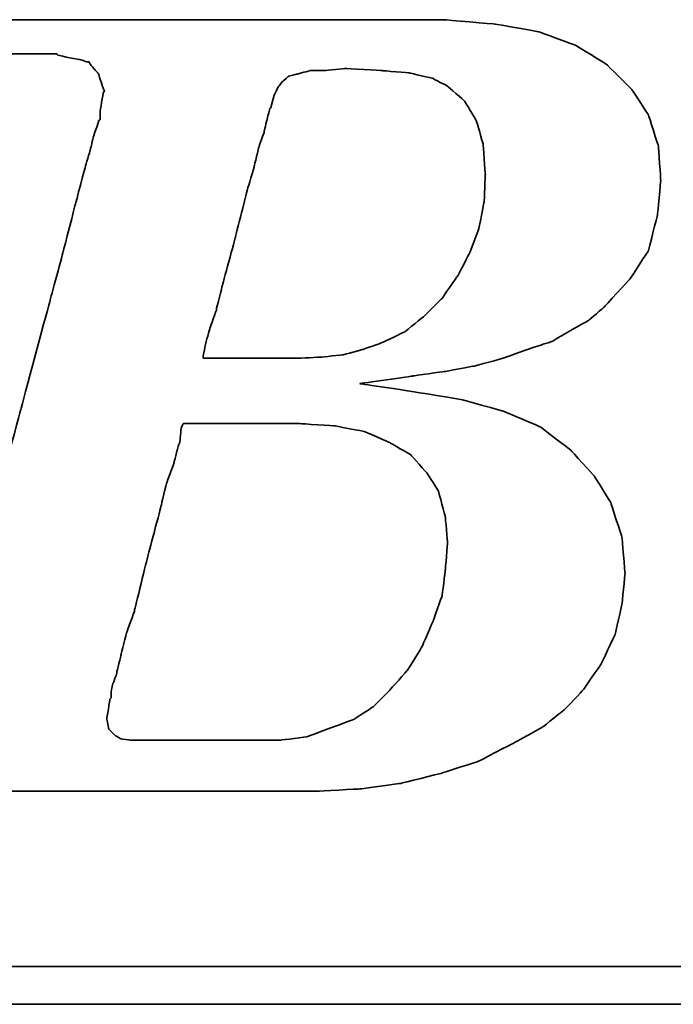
# Model space of a CAD drawing. Header units: millimetres. Extents: x -11 to 266, y -112 to -32.
# Tile 27 of 49: x 191.451 to 191.987, y -92.227 to -91.419. Entities that reach past the tile are written whole.
import ezdxf

# ---------------------------------------------------------------- set-up
doc = ezdxf.new("R2010")
doc.units = ezdxf.units.MM
doc.header["$LTSCALE"] = 0.15
doc.layers.add('DIM', color=4, linetype='CONTINUOUS')
doc.layers.add('layer 1', color=7, linetype='CONTINUOUS')

# ---------------------------------------------------------------- blocks, each defined once
blk = doc.blocks.new('TBI MOTION logo(完整正式版)')
at = {"layer": 'layer 1', "color": 22, "lineweight": 35}
for points, knots in [([(-64.65375, -6.86375), (-64.65375, -6.86375), (-64.84375, -7.29625), (-64.84375, -7.29625), (-64.84375, -7.29625), (-64.84375, -7.29625), (-64.86875, -7.34375), (-64.86875, -7.34375), (-64.86875, -7.34375), (-64.86875, -7.34375), (-64.86875, -7.36875), (-64.86875, -7.36875), (-64.86875, -7.36875), (-64.86875, -7.36875), (-65.15375, -7.65375), (-65.15375, -7.65375), (-65.15375, -7.65375), (-65.15375, -7.65375), (-65.17875, -7.65375), (-65.17875, -7.65375), (-65.17875, -7.65375), (-65.17875, -7.65375), (-65.20375, -7.67875), (-65.20375, -7.67875), (-65.20375, -7.67875), (-65.20375, -7.67875), (-65.58875, -7.87125), (-65.58875, -7.87125), (-65.58875, -7.87125), (-65.58875, -7.87125), (-65.63375, -7.87125), (-65.63375, -7.87125), (-65.63375, -7.87125), (-65.63375, -7.87125), (-65.65875, -7.89375), (-65.65875, -7.89375), (-65.65875, -7.89375), (-65.65875, -7.89375), (-66.09375, -7.94375), (-66.09375, -7.94375), (-66.09375, -7.94375), (-66.09375, -7.94375), (-66.11375, -7.94375), (-66.11375, -7.94375), (-66.11375, -7.94375), (-66.11375, -7.94375), (-66.16375, -7.94375), (-66.16375, -7.94375), (-66.16375, -7.94375), (-66.16375, -7.94375), (-66.30875, -7.94375), (-66.30875, -7.94375), (-66.30875, -7.94375), (-66.30875, -7.94375), (-66.69375, -7.94375), (-66.69375, -7.94375), (-66.69375, -7.94375), (-66.69375, -7.94375), (-67.07375, -7.94375), (-67.07375, -7.94375), (-67.07375, -7.94375), (-67.07375, -7.94375), (-67.12375, -7.94375), (-67.12375, -7.94375), (-67.12375, -7.94375), (-67.12375, -7.94375), (-67.12375, -7.96625), (-67.12375, -7.96625), (-67.12375, -7.96625), (-67.12375, -7.96625), (-67.14875, -7.99125), (-67.14875, -7.99125), (-67.14875, -7.99125), (-67.14875, -7.99125), (-67.24375, -8.34875), (-67.24375, -8.34875), (-67.24375, -8.34875), (-67.24375, -8.34875), (-67.31375, -8.68625), (-67.31375, -8.68625), (-67.31375, -8.68625), (-67.31375, -8.68625), (-67.26875, -8.68625), (-67.26875, -8.68625), (-67.26875, -8.68625), (-67.26875, -8.68625), (-67.07375, -8.68625), (-67.07375, -8.68625), (-67.07375, -8.68625), (-67.07375, -8.68625), (-66.54875, -8.68625), (-66.54875, -8.68625), (-66.54875, -8.68625), (-66.54875, -8.68625), (-65.82625, -8.68625), (-65.82625, -8.68625), (-65.82625, -8.68625), (-65.82625, -8.68625), (-65.01375, -8.68625), (-65.01375, -8.68625), (-65.01375, -8.68625), (-65.01375, -8.68625), (-64.05375, -8.68625), (-64.05375, -8.68625), (-64.05375, -8.68625), (-64.05375, -8.68625), (-62.08375, -8.68625), (-62.08375, -8.68625), (-62.08375, -8.68625), (-62.08375, -8.68625), (-60.06875, -8.68625), (-60.06875, -8.68625), (-60.06875, -8.68625), (-60.06875, -8.68625), (-59.10875, -8.68625), (-59.10875, -8.68625), (-59.10875, -8.68625), (-59.10875, -8.68625), (-58.29375, -8.68625), (-58.29375, -8.68625), (-58.29375, -8.68625), (-58.29375, -8.68625), (-57.57375, -8.68625), (-57.57375, -8.68625), (-57.57375, -8.68625), (-57.57375, -8.68625), (-57.04875, -8.68625), (-57.04875, -8.68625), (-57.04875, -8.68625), (-57.04875, -8.68625), (-56.85375, -8.68625), (-56.85375, -8.68625), (-56.85375, -8.68625), (-56.85375, -8.68625), (-56.70875, -8.68625), (-56.70875, -8.68625), (-56.70875, -8.68625), (-56.70875, -8.68625), (-56.61375, -8.68625), (-56.61375, -8.68625), (-56.61375, -8.68625), (-56.61375, -8.68625), (-56.56875, -8.68625), (-56.56875, -8.68625), (-56.56875, -8.68625), (-56.56875, -8.68625), (-55.65375, -8.63875), (-55.65375, -8.63875), (-55.65375, -8.63875), (-55.65375, -8.63875), (-54.76875, -8.51875), (-54.76875, -8.51875), (-54.76875, -8.51875), (-54.76875, -8.51875), (-53.90375, -8.30375), (-53.90375, -8.30375), (-53.90375, -8.30375), (-53.90375, -8.30375), (-53.08875, -8.03875), (-53.08875, -8.03875), (-53.08875, -8.03875), (-53.08875, -8.03875), (-52.34375, -7.65375), (-52.34375, -7.65375), (-52.34375, -7.65375), (-52.34375, -7.65375), (-51.69875, -7.29625), (-51.69875, -7.29625), (-51.69875, -7.29625), (-51.69875, -7.29625), (-51.21875, -6.91125), (-51.21875, -6.91125), (-51.21875, -6.91125), (-51.21875, -6.91125), (-50.83375, -6.50375), (-50.83375, -6.50375), (-50.83375, -6.50375), (-50.83375, -6.50375), (-50.44875, -5.94875), (-50.44875, -5.94875), (-50.44875, -5.94875), (-50.44875, -5.94875), (-50.13875, -5.30375), (-50.13875, -5.30375), (-50.13875, -5.30375), (-50.13875, -5.30375), (-49.99375, -4.65375), (-49.99375, -4.65375), (-49.99375, -4.65375), (-49.99375, -4.65375), (-49.92375, -3.98375), (-49.92375, -3.98375), (-49.92375, -3.98375), (-49.92375, -3.98375), (-49.99375, -3.19374), (-49.99375, -3.19374), (-49.99375, -3.19374), (-49.99375, -3.19374), (-50.23374, -2.44874), (-50.23374, -2.44874), (-50.23374, -2.44874), (-50.23374, -2.44874), (-50.59375, -1.87374), (-50.59375, -1.87374), (-50.59375, -1.87374), (-50.59375, -1.87374), (-51.09875, -1.31874), (-51.09875, -1.31874), (-51.09875, -1.31874), (-51.09875, -1.31874), (-51.74375, -0.81875), (-51.74375, -0.81875), (-51.74375, -0.81875), (-51.74375, -0.81875), (-52.53875, -0.48125), (-52.53875, -0.48125), (-52.53875, -0.48125), (-52.53875, -0.48125), (-53.47375, -0.21875), (-53.47375, -0.21875), (-53.47375, -0.21875), (-53.47375, -0.21875), (-54.52875, -0.04874), (-54.52875, -0.04874), (-54.52875, -0.04874), (-54.52875, -0.04874), (-55.65375, 0.12125), (-55.65375, 0.12125), (-55.65375, 0.12125), (-55.65375, 0.12125), (-54.50375, 0.28624), (-54.50375, 0.28624), (-54.50375, 0.28624), (-54.50375, 0.28624), (-53.83375, 0.38124), (-53.83375, 0.38124), (-53.83375, 0.38124), (-53.83375, 0.38124), (-53.18375, 0.50125), (-53.18375, 0.50125), (-53.18375, 0.50125), (-53.18375, 0.50125), (-52.55875, 0.66874), (-52.55875, 0.66874), (-52.55875, 0.66874), (-52.55875, 0.66874), (-52.03375, 0.86124), (-52.03375, 0.86124), (-52.03375, 0.86124), (-52.03375, 0.86124), (-51.50374, 1.03124), (-51.50374, 1.03124), (-51.50374, 1.03124), (-51.50374, 1.03124), (-51.09875, 1.27125), (-51.09875, 1.27125), (-51.09875, 1.27125), (-51.09875, 1.27125), (-50.71375, 1.48624), (-50.71375, 1.48624), (-50.71375, 1.48624), (-50.71375, 1.48624), (-50.37625, 1.77625), (-50.37625, 1.77625), (-50.37625, 1.77625), (-50.37625, 1.77625), (-49.82375, 2.37625), (-49.82375, 2.37625), (-49.82375, 2.37625), (-49.82375, 2.37625), (-49.41875, 2.99625), (-49.41875, 2.99625), (-49.41875, 2.99625), (-49.41875, 2.99625), (-49.22375, 3.76625), (-49.22375, 3.76625), (-49.22375, 3.76625), (-49.22375, 3.76625), (-49.15375, 4.50874), (-49.15375, 4.50874), (-49.15375, 4.50874), (-49.15375, 4.50874), (-49.20375, 5.25125), (-49.20375, 5.25125), (-49.20375, 5.25125), (-49.20375, 5.25125), (-49.41875, 5.92625), (-49.41875, 5.92625), (-49.41875, 5.92625), (-49.41875, 5.92625), (-49.77875, 6.47625), (-49.77875, 6.47625), (-49.77875, 6.47625), (-49.77875, 6.47625), (-50.33125, 7.02624), (-50.33125, 7.02624), (-50.33125, 7.02624), (-50.33125, 7.02624), (-51.00125, 7.43625), (-51.00125, 7.43625), (-51.00125, 7.43625), (-51.00125, 7.43625), (-51.79375, 7.72625), (-51.79375, 7.72625), (-51.79375, 7.72625), (-51.79375, 7.72625), (-52.72875, 7.89124), (-52.72875, 7.89124), (-52.72875, 7.89124), (-52.72875, 7.89124), (-53.83375, 7.98625), (-53.83375, 7.98625), (-53.83375, 7.98625), (-53.83375, 7.98625), (-53.92875, 7.98625), (-53.92875, 7.98625), (-53.92875, 7.98625), (-53.92875, 7.98625), (-54.26375, 7.98625), (-54.26375, 7.98625), (-54.26375, 7.98625), (-54.26375, 7.98625), (-54.74375, 7.98625), (-54.74375, 7.98625), (-54.74375, 7.98625), (-54.74375, 7.98625), (-55.36875, 7.98625), (-55.36875, 7.98625), (-55.36875, 7.98625), (-55.36875, 7.98625), (-56.13375, 7.98625), (-56.13375, 7.98625), (-56.13375, 7.98625), (-56.13375, 7.98625), (-56.94875, 7.98625), (-56.94875, 7.98625), (-56.94875, 7.98625), (-56.94875, 7.98625), (-58.77625, 7.98625), (-58.77625, 7.98625), (-58.77625, 7.98625), (-58.77625, 7.98625), (-60.59875, 7.98625), (-60.59875, 7.98625), (-60.59875, 7.98625), (-60.59875, 7.98625), (-61.41375, 7.98625), (-61.41375, 7.98625), (-61.41375, 7.98625), (-61.41375, 7.98625), (-62.17875, 7.98625), (-62.17875, 7.98625), (-62.17875, 7.98625), (-62.17875, 7.98625), (-62.80375, 7.98625), (-62.80375, 7.98625), (-62.80375, 7.98625), (-62.80375, 7.98625), (-63.30625, 7.98625), (-63.30625, 7.98625), (-63.30625, 7.98625), (-63.30625, 7.98625), (-63.57375, 7.98625), (-63.57375, 7.98625), (-63.57375, 7.98625), (-63.57375, 7.98625), (-63.57375, 7.96375), (-63.57375, 7.96375), (-63.57375, 7.96375), (-63.57375, 7.96375), (-63.59875, 7.94125), (-63.59875, 7.94125), (-63.59875, 7.94125), (-63.59875, 7.94125), (-63.69375, 7.55625), (-63.69375, 7.55625), (-63.69375, 7.55625), (-63.69375, 7.55625), (-63.76375, 7.24624), (-63.76375, 7.24624), (-63.76375, 7.24624), (-63.76375, 7.24624), (-63.23875, 7.24624), (-63.23875, 7.24624), (-63.23875, 7.24624), (-63.23875, 7.24624), (-62.75875, 7.24624), (-62.75875, 7.24624), (-62.75875, 7.24624), (-62.75875, 7.24624), (-62.61125, 7.24624), (-62.61125, 7.24624), (-62.61125, 7.24624), (-62.61125, 7.24624), (-62.56625, 7.24624), (-62.56625, 7.24624), (-62.56625, 7.24624), (-62.56625, 7.24624), (-62.22875, 7.24624), (-62.22875, 7.24624), (-62.22875, 7.24624), (-62.22875, 7.24624), (-62.20375, 7.24624), (-62.20375, 7.24624), (-62.20375, 7.24624), (-62.20375, 7.24624), (-62.17875, 7.21875), (-62.17875, 7.21875), (-62.17875, 7.21875), (-62.17875, 7.21875), (-61.96375, 7.17125), (-61.96375, 7.17125), (-61.96375, 7.17125), (-61.96375, 7.17125), (-61.72375, 7.12624), (-61.72375, 7.12624), (-61.72375, 7.12624), (-61.72375, 7.12624), (-61.70375, 7.12624), (-61.70375, 7.12624), (-61.70375, 7.12624), (-61.70375, 7.12624), (-61.55875, 7.07624), (-61.55875, 7.07624), (-61.55875, 7.07624), (-61.55875, 7.07624), (-61.50875, 7.07624), (-61.50875, 7.07624), (-61.50875, 7.07624), (-61.50875, 7.07624), (-61.48375, 7.02624), (-61.48375, 7.02624), (-61.48375, 7.02624), (-61.48375, 7.02624), (-61.31875, 6.83375), (-61.31875, 6.83375), (-61.31875, 6.83375), (-61.31875, 6.83375), (-61.29375, 6.81125), (-61.29375, 6.81125), (-61.29375, 6.81125), (-61.29375, 6.81125), (-61.29375, 6.78625), (-61.29375, 6.78625), (-61.29375, 6.78625), (-61.29375, 6.78625), (-61.19875, 6.50124), (-61.19875, 6.50124), (-61.19875, 6.50124), (-61.19875, 6.50124), (-61.17375, 6.45124), (-61.17375, 6.45124), (-61.17375, 6.45124), (-61.17375, 6.45124), (-61.19875, 6.40625), (-61.19875, 6.40625), (-61.19875, 6.40625), (-61.19875, 6.40625), (-61.26875, 5.99624), (-61.26875, 5.99624), (-61.26875, 5.99624), (-61.26875, 5.99624), (-61.26875, 5.85125), (-61.26875, 5.85125), (-61.26875, 5.85125), (-61.26875, 5.85125), (-61.26875, 5.82625), (-61.26875, 5.82625), (-61.26875, 5.82625), (-61.26875, 5.82625), (-61.29375, 5.80625), (-61.29375, 5.80625), (-61.29375, 5.80625), (-61.29375, 5.80625), (-61.34125, 5.66125), (-61.34125, 5.66125), (-61.34125, 5.66125), (-61.34125, 5.66125), (-61.41375, 5.44625), (-61.41375, 5.44625), (-61.41375, 5.44625), (-61.41375, 5.44625), (-61.48375, 5.15625), (-61.48375, 5.15625), (-61.48375, 5.15625), (-61.48375, 5.15625), (-61.58375, 4.82124), (-61.58375, 4.82124), (-61.58375, 4.82124), (-61.58375, 4.82124), (-61.79875, 4.00375), (-61.79875, 4.00375), (-61.79875, 4.00375), (-61.79875, 4.00375), (-62.05875, 2.99625), (-62.05875, 2.99625), (-62.05875, 2.99625), (-62.05875, 2.99625), (-62.34875, 1.91625), (-62.34875, 1.91625), (-62.34875, 1.91625), (-62.34875, 1.91625), (-62.97375, -0.41124), (-62.97375, -0.41124), (-62.97375, -0.41124), (-62.97375, -0.41124), (-63.59875, -2.75875), (-63.59875, -2.75875), (-63.59875, -2.75875), (-63.59875, -2.75875), (-63.88375, -3.86374), (-63.88375, -3.86374), (-63.88375, -3.86374), (-63.88375, -3.86374), (-64.14875, -4.82374), (-64.14875, -4.82374), (-64.14875, -4.82374), (-64.14875, -4.82374), (-64.36375, -5.64125), (-64.36375, -5.64125), (-64.36375, -5.64125), (-64.36375, -5.64125), (-64.43625, -5.97625), (-64.43625, -5.97625), (-64.43625, -5.97625), (-64.43625, -5.97625), (-64.50875, -6.28625), (-64.50875, -6.28625), (-64.50875, -6.28625), (-64.50875, -6.28625), (-64.50875, -6.30875), (-64.50875, -6.30875), (-64.50875, -6.30875), (-64.50875, -6.30875), (-64.57875, -6.50375), (-64.57875, -6.50375), (-64.57875, -6.50375), (-64.57875, -6.50375), (-64.62875, -6.69625), (-64.62875, -6.69625), (-64.62875, -6.69625), (-64.62875, -6.69625), (-64.62875, -6.76875), (-64.62875, -6.76875), (-64.62875, -6.76875), (-64.62875, -6.76875), (-64.62875, -6.81375), (-64.62875, -6.81375), (-64.62875, -6.81375), (-64.62875, -6.81375), (-64.62875, -6.83875), (-64.62875, -6.83875), (-64.62875, -6.83875), (-64.62875, -6.83875), (-64.65375, -6.86375), (-64.65375, -6.86375)], [0, 0, 0, 0, 0.00719424, 0.00719424, 0.00719424, 0.00719425, 0.01438849, 0.01438849, 0.01438849, 0.0143885, 0.02158273, 0.02158273, 0.02158273, 0.02158274, 0.02877698, 0.02877698, 0.02877698, 0.02877699, 0.03597122, 0.03597122, 0.03597122, 0.03597123, 0.04316547, 0.04316547, 0.04316547, 0.04316548, 0.05035971, 0.05035971, 0.05035971, 0.05035972, 0.05755396, 0.05755396, 0.05755396, 0.05755397, 0.0647482, 0.0647482, 0.0647482, 0.06474821, 0.07194245, 0.07194245, 0.07194245, 0.07194246, 0.07913669, 0.07913669, 0.07913669, 0.0791367, 0.08633094, 0.08633094, 0.08633094, 0.08633095, 0.09352518, 0.09352518, 0.09352518, 0.09352519, 0.10071942, 0.10071942, 0.10071942, 0.10071943, 0.10791367, 0.10791367, 0.10791367, 0.10791368, 0.11510791, 0.11510791, 0.11510791, 0.11510792, 0.12230216, 0.12230216, 0.12230216, 0.12230217, 0.1294964, 0.1294964, 0.1294964, 0.12949641, 0.13669065, 0.13669065, 0.13669065, 0.13669066, 0.14388489, 0.14388489, 0.14388489, 0.1438849, 0.15107914, 0.15107914, 0.15107914, 0.15107915, 0.15827338, 0.15827338, 0.15827338, 0.15827339, 0.16546763, 0.16546763, 0.16546763, 0.16546764, 0.17266187, 0.17266187, 0.17266187, 0.17266188, 0.17985612, 0.17985612, 0.17985612, 0.17985613, 0.18705036, 0.18705036, 0.18705036, 0.18705037, 0.1942446, 0.1942446, 0.1942446, 0.19424461, 0.20143885, 0.20143885, 0.20143885, 0.20143886, 0.20863309, 0.20863309, 0.20863309, 0.2086331, 0.21582734, 0.21582734, 0.21582734, 0.21582735, 0.22302158, 0.22302158, 0.22302158, 0.22302159, 0.23021583, 0.23021583, 0.23021583, 0.23021584, 0.23741007, 0.23741007, 0.23741007, 0.23741008, 0.24460432, 0.24460432, 0.24460432, 0.24460433, 0.25179856, 0.25179856, 0.25179856, 0.25179857, 0.25899281, 0.25899281, 0.25899281, 0.25899282, 0.26618705, 0.26618705, 0.26618705, 0.26618706, 0.27338129, 0.27338129, 0.27338129, 0.2733813, 0.28057554, 0.28057554, 0.28057554, 0.28057555, 0.28776978, 0.28776978, 0.28776978, 0.28776979, 0.29496403, 0.29496403, 0.29496403, 0.29496404, 0.30215827, 0.30215827, 0.30215827, 0.30215828, 0.30935252, 0.30935252, 0.30935252, 0.30935253, 0.31654676, 0.31654676, 0.31654676, 0.31654677, 0.32374101, 0.32374101, 0.32374101, 0.32374102, 0.33093525, 0.33093525, 0.33093525, 0.33093526, 0.3381295, 0.3381295, 0.3381295, 0.33812951, 0.34532374, 0.34532374, 0.34532374, 0.34532375, 0.35251799, 0.35251799, 0.35251799, 0.352518, 0.35971223, 0.35971223, 0.35971223, 0.35971224, 0.36690647, 0.36690647, 0.36690647, 0.36690648, 0.37410072, 0.37410072, 0.37410072, 0.37410073, 0.38129496, 0.38129496, 0.38129496, 0.38129497, 0.38848921, 0.38848921, 0.38848921, 0.38848922, 0.39568345, 0.39568345, 0.39568345, 0.39568346, 0.4028777, 0.4028777, 0.4028777, 0.40287771, 0.41007194, 0.41007194, 0.41007194, 0.41007195, 0.41726619, 0.41726619, 0.41726619, 0.4172662, 0.42446043, 0.42446043, 0.42446043, 0.42446044, 0.43165468, 0.43165468, 0.43165468, 0.43165469, 0.43884892, 0.43884892, 0.43884892, 0.43884893, 0.44604317, 0.44604317, 0.44604317, 0.44604318, 0.45323741, 0.45323741, 0.45323741, 0.45323742, 0.46043165, 0.46043165, 0.46043165, 0.46043166, 0.4676259, 0.4676259, 0.4676259, 0.46762591, 0.47482014, 0.47482014, 0.47482014, 0.47482015, 0.48201439, 0.48201439, 0.48201439, 0.4820144, 0.48920863, 0.48920863, 0.48920863, 0.48920864, 0.49640288, 0.49640288, 0.49640288, 0.49640289, 0.50359712, 0.50359712, 0.50359712, 0.50359713, 0.51079137, 0.51079137, 0.51079137, 0.51079138, 0.51798561, 0.51798561, 0.51798561, 0.51798562, 0.52517986, 0.52517986, 0.52517986, 0.52517987, 0.5323741, 0.5323741, 0.5323741, 0.53237411, 0.53956835, 0.53956835, 0.53956835, 0.53956836, 0.54676259, 0.54676259, 0.54676259, 0.5467626, 0.55395683, 0.55395683, 0.55395683, 0.55395684, 0.56115108, 0.56115108, 0.56115108, 0.56115109, 0.56834532, 0.56834532, 0.56834532, 0.56834533, 0.57553957, 0.57553957, 0.57553957, 0.57553958, 0.58273381, 0.58273381, 0.58273381, 0.58273382, 0.58992806, 0.58992806, 0.58992806, 0.58992807, 0.5971223, 0.5971223, 0.5971223, 0.59712231, 0.60431655, 0.60431655, 0.60431655, 0.60431656, 0.61151079, 0.61151079, 0.61151079, 0.6115108, 0.61870504, 0.61870504, 0.61870504, 0.61870505, 0.62589928, 0.62589928, 0.62589928, 0.62589929, 0.63309353, 0.63309353, 0.63309353, 0.63309354, 0.64028777, 0.64028777, 0.64028777, 0.64028778, 0.64748201, 0.64748201, 0.64748201, 0.64748202, 0.65467626, 0.65467626, 0.65467626, 0.65467627, 0.6618705, 0.6618705, 0.6618705, 0.66187051, 0.66906475, 0.66906475, 0.66906475, 0.66906476, 0.67625899, 0.67625899, 0.67625899, 0.676259, 0.68345324, 0.68345324, 0.68345324, 0.68345325, 0.69064748, 0.69064748, 0.69064748, 0.69064749, 0.69784173, 0.69784173, 0.69784173, 0.69784174, 0.70503597, 0.70503597, 0.70503597, 0.70503598, 0.71223022, 0.71223022, 0.71223022, 0.71223023, 0.71942446, 0.71942446, 0.71942446, 0.71942447, 0.72661871, 0.72661871, 0.72661871, 0.72661872, 0.73381295, 0.73381295, 0.73381295, 0.73381296, 0.74100719, 0.74100719, 0.74100719, 0.7410072, 0.74820144, 0.74820144, 0.74820144, 0.74820145, 0.75539568, 0.75539568, 0.75539568, 0.75539569, 0.76258993, 0.76258993, 0.76258993, 0.76258994, 0.76978417, 0.76978417, 0.76978417, 0.76978418, 0.77697842, 0.77697842, 0.77697842, 0.77697843, 0.78417266, 0.78417266, 0.78417266, 0.78417267, 0.79136691, 0.79136691, 0.79136691, 0.79136692, 0.79856115, 0.79856115, 0.79856115, 0.79856116, 0.8057554, 0.8057554, 0.8057554, 0.80575541, 0.81294964, 0.81294964, 0.81294964, 0.81294965, 0.82014388, 0.82014388, 0.82014388, 0.82014389, 0.82733813, 0.82733813, 0.82733813, 0.82733814, 0.83453237, 0.83453237, 0.83453237, 0.83453238, 0.84172662, 0.84172662, 0.84172662, 0.84172663, 0.84892086, 0.84892086, 0.84892086, 0.84892087, 0.85611511, 0.85611511, 0.85611511, 0.85611512, 0.86330935, 0.86330935, 0.86330935, 0.86330936, 0.8705036, 0.8705036, 0.8705036, 0.87050361, 0.87769784, 0.87769784, 0.87769784, 0.87769785, 0.88489209, 0.88489209, 0.88489209, 0.8848921, 0.89208633, 0.89208633, 0.89208633, 0.89208634, 0.89928058, 0.89928058, 0.89928058, 0.89928059, 0.90647482, 0.90647482, 0.90647482, 0.90647483, 0.91366906, 0.91366906, 0.91366906, 0.91366907, 0.92086331, 0.92086331, 0.92086331, 0.92086332, 0.92805755, 0.92805755, 0.92805755, 0.92805756, 0.9352518, 0.9352518, 0.9352518, 0.93525181, 0.94244604, 0.94244604, 0.94244604, 0.94244605, 0.94964029, 0.94964029, 0.94964029, 0.9496403, 0.95683453, 0.95683453, 0.95683453, 0.95683454, 0.96402878, 0.96402878, 0.96402878, 0.96402879, 0.97122302, 0.97122302, 0.97122302, 0.97122303, 0.97841727, 0.97841727, 0.97841727, 0.97841728, 0.98561151, 0.98561151, 0.98561151, 0.98561152, 0.99280576, 0.99280576, 0.99280576, 0.99280577, 1, 1, 1, 1]), ([(-57.50375, 6.35625), (-57.50375, 6.35625), (-57.57375, 6.11625), (-57.57375, 6.11625), (-57.57375, 6.11625), (-57.57375, 6.11625), (-57.57375, 6.09125), (-57.57375, 6.09125), (-57.57375, 6.09125), (-57.57375, 6.09125), (-57.59875, 6.06625), (-57.59875, 6.06625), (-57.59875, 6.06625), (-57.59875, 6.06625), (-57.64875, 5.87625), (-57.64875, 5.87625), (-57.64875, 5.87625), (-57.64875, 5.87625), (-57.71875, 5.58875), (-57.71875, 5.58875), (-57.71875, 5.58875), (-57.71875, 5.58875), (-57.71875, 5.56625), (-57.71875, 5.56625), (-57.71875, 5.56625), (-57.71875, 5.56625), (-57.83875, 5.23125), (-57.83875, 5.23125), (-57.83875, 5.23125), (-57.83875, 5.23125), (-57.93625, 4.82124), (-57.93625, 4.82124), (-57.93625, 4.82124), (-57.93625, 4.82124), (-57.93625, 4.79624), (-57.93625, 4.79624), (-57.93625, 4.79624), (-57.93625, 4.79624), (-58.07875, 4.34125), (-58.07875, 4.34125), (-58.07875, 4.34125), (-58.07875, 4.34125), (-58.34375, 3.28625), (-58.34375, 3.28625), (-58.34375, 3.28625), (-58.34375, 3.28625), (-58.62875, 2.23124), (-58.62875, 2.23124), (-58.62875, 2.23124), (-58.62875, 2.23124), (-58.74875, 1.75125), (-58.74875, 1.75125), (-58.74875, 1.75125), (-58.74875, 1.75125), (-58.74875, 1.72625), (-58.74875, 1.72625), (-58.74875, 1.72625), (-58.74875, 1.72625), (-58.89375, 1.31625), (-58.89375, 1.31625), (-58.89375, 1.31625), (-58.89375, 1.31625), (-58.98875, 0.98124), (-58.98875, 0.98124), (-58.98875, 0.98124), (-58.98875, 0.98124), (-59.03875, 0.71625), (-59.03875, 0.71625), (-59.03875, 0.71625), (-59.03875, 0.71625), (-59.03875, 0.66874), (-59.03875, 0.66874), (-59.03875, 0.66874), (-59.03875, 0.66874), (-58.91875, 0.66874), (-58.91875, 0.66874), (-58.91875, 0.66874), (-58.91875, 0.66874), (-58.53375, 0.66874), (-58.53375, 0.66874), (-58.53375, 0.66874), (-58.53375, 0.66874), (-58.10375, 0.66874), (-58.10375, 0.66874), (-58.10375, 0.66874), (-58.10375, 0.66874), (-57.66875, 0.66874), (-57.66875, 0.66874), (-57.66875, 0.66874), (-57.66875, 0.66874), (-57.33375, 0.66874), (-57.33375, 0.66874), (-57.33375, 0.66874), (-57.33375, 0.66874), (-57.09375, 0.66874), (-57.09375, 0.66874), (-57.09375, 0.66874), (-57.09375, 0.66874), (-56.99875, 0.66874), (-56.99875, 0.66874), (-56.99875, 0.66874), (-56.99875, 0.66874), (-56.49375, 0.69374), (-56.49375, 0.69374), (-56.49375, 0.69374), (-56.49375, 0.69374), (-56.01375, 0.74374), (-56.01375, 0.74374), (-56.01375, 0.74374), (-56.01375, 0.74374), (-55.58375, 0.86124), (-55.58375, 0.86124), (-55.58375, 0.86124), (-55.58375, 0.86124), (-55.17375, 1.00624), (-55.17375, 1.00624), (-55.17375, 1.00624), (-55.17375, 1.00624), (-54.67375, 1.24625), (-54.67375, 1.24625), (-54.67375, 1.24625), (-54.67375, 1.24625), (-54.26375, 1.58124), (-54.26375, 1.58124), (-54.26375, 1.58124), (-54.26375, 1.58124), (-53.87875, 1.96374), (-53.87875, 1.96374), (-53.87875, 1.96374), (-53.87875, 1.96374), (-53.54375, 2.44625), (-53.54375, 2.44625), (-53.54375, 2.44625), (-53.54375, 2.44625), (-53.27875, 2.95125), (-53.27875, 2.95125), (-53.27875, 2.95125), (-53.27875, 2.95125), (-53.08875, 3.45124), (-53.08875, 3.45124), (-53.08875, 3.45124), (-53.08875, 3.45124), (-52.96875, 4.05124), (-52.96875, 4.05124), (-52.96875, 4.05124), (-52.96875, 4.05124), (-52.94375, 4.65125), (-52.94375, 4.65125), (-52.94375, 4.65125), (-52.94375, 4.65125), (-52.99375, 5.30125), (-52.99375, 5.30125), (-52.99375, 5.30125), (-52.99375, 5.30125), (-53.13875, 5.80625), (-53.13875, 5.80625), (-53.13875, 5.80625), (-53.13875, 5.80625), (-53.39875, 6.23625), (-53.39875, 6.23625), (-53.39875, 6.23625), (-53.39875, 6.23625), (-53.75875, 6.54875), (-53.75875, 6.54875), (-53.75875, 6.54875), (-53.75875, 6.54875), (-54.07375, 6.71625), (-54.07375, 6.71625), (-54.07375, 6.71625), (-54.07375, 6.71625), (-54.57375, 6.83375), (-54.57375, 6.83375), (-54.57375, 6.83375), (-54.57375, 6.83375), (-55.17375, 6.88625), (-55.17375, 6.88625), (-55.17375, 6.88625), (-55.17375, 6.88625), (-55.96875, 6.93125), (-55.96875, 6.93125), (-55.96875, 6.93125), (-55.96875, 6.93125), (-56.39875, 6.88625), (-56.39875, 6.88625), (-56.39875, 6.88625), (-56.39875, 6.88625), (-56.42125, 6.88625), (-56.42125, 6.88625), (-56.42125, 6.88625), (-56.42125, 6.88625), (-56.73375, 6.88625), (-56.73375, 6.88625), (-56.73375, 6.88625), (-56.73375, 6.88625), (-56.99875, 6.81125), (-56.99875, 6.81125), (-56.99875, 6.81125), (-56.99875, 6.81125), (-57.02375, 6.81125), (-57.02375, 6.81125), (-57.02375, 6.81125), (-57.02375, 6.81125), (-57.18875, 6.76625), (-57.18875, 6.76625), (-57.18875, 6.76625), (-57.18875, 6.76625), (-57.30875, 6.66625), (-57.30875, 6.66625), (-57.30875, 6.66625), (-57.30875, 6.66625), (-57.40875, 6.54875), (-57.40875, 6.54875), (-57.40875, 6.54875), (-57.40875, 6.54875), (-57.50375, 6.35625), (-57.50375, 6.35625)], [0, 0, 0, 0, 0.01851852, 0.01851852, 0.01851852, 0.01851853, 0.03703704, 0.03703704, 0.03703704, 0.03703705, 0.05555556, 0.05555556, 0.05555556, 0.05555557, 0.07407407, 0.07407407, 0.07407407, 0.07407408, 0.09259259, 0.09259259, 0.09259259, 0.0925926, 0.11111111, 0.11111111, 0.11111111, 0.11111112, 0.12962963, 0.12962963, 0.12962963, 0.12962964, 0.14814815, 0.14814815, 0.14814815, 0.14814816, 0.16666667, 0.16666667, 0.16666667, 0.16666668, 0.18518519, 0.18518519, 0.18518519, 0.1851852, 0.2037037, 0.2037037, 0.2037037, 0.20370371, 0.22222222, 0.22222222, 0.22222222, 0.22222223, 0.24074074, 0.24074074, 0.24074074, 0.24074075, 0.25925926, 0.25925926, 0.25925926, 0.25925927, 0.27777778, 0.27777778, 0.27777778, 0.27777779, 0.2962963, 0.2962963, 0.2962963, 0.29629631, 0.31481481, 0.31481481, 0.31481481, 0.31481482, 0.33333333, 0.33333333, 0.33333333, 0.33333334, 0.35185185, 0.35185185, 0.35185185, 0.35185186, 0.37037037, 0.37037037, 0.37037037, 0.37037038, 0.38888889, 0.38888889, 0.38888889, 0.3888889, 0.40740741, 0.40740741, 0.40740741, 0.40740742, 0.42592593, 0.42592593, 0.42592593, 0.42592594, 0.44444444, 0.44444444, 0.44444444, 0.44444445, 0.46296296, 0.46296296, 0.46296296, 0.46296297, 0.48148148, 0.48148148, 0.48148148, 0.48148149, 0.5, 0.5, 0.5, 0.50000001, 0.51851852, 0.51851852, 0.51851852, 0.51851853, 0.53703704, 0.53703704, 0.53703704, 0.53703705, 0.55555556, 0.55555556, 0.55555556, 0.55555557, 0.57407407, 0.57407407, 0.57407407, 0.57407408, 0.59259259, 0.59259259, 0.59259259, 0.5925926, 0.61111111, 0.61111111, 0.61111111, 0.61111112, 0.62962963, 0.62962963, 0.62962963, 0.62962964, 0.64814815, 0.64814815, 0.64814815, 0.64814816, 0.66666667, 0.66666667, 0.66666667, 0.66666668, 0.68518519, 0.68518519, 0.68518519, 0.6851852, 0.7037037, 0.7037037, 0.7037037, 0.70370371, 0.72222222, 0.72222222, 0.72222222, 0.72222223, 0.74074074, 0.74074074, 0.74074074, 0.74074075, 0.75925926, 0.75925926, 0.75925926, 0.75925927, 0.77777778, 0.77777778, 0.77777778, 0.77777779, 0.7962963, 0.7962963, 0.7962963, 0.79629631, 0.81481481, 0.81481481, 0.81481481, 0.81481482, 0.83333333, 0.83333333, 0.83333333, 0.83333334, 0.85185185, 0.85185185, 0.85185185, 0.85185186, 0.87037037, 0.87037037, 0.87037037, 0.87037038, 0.88888889, 0.88888889, 0.88888889, 0.8888889, 0.90740741, 0.90740741, 0.90740741, 0.90740742, 0.92592593, 0.92592593, 0.92592593, 0.92592594, 0.94444444, 0.94444444, 0.94444444, 0.94444445, 0.96296296, 0.96296296, 0.96296296, 0.96296297, 0.98148148, 0.98148148, 0.98148148, 0.98148149, 1, 1, 1, 1]), ([(-61.03125, -6.57375), (-61.03125, -6.57375), (-61.03125, -6.67125), (-61.03125, -6.67125), (-61.03125, -6.67125), (-61.03125, -6.67125), (-61.05375, -6.69625), (-61.05375, -6.69625), (-61.05375, -6.69625), (-61.05375, -6.69625), (-61.12375, -7.12875), (-61.12375, -7.12875), (-61.12375, -7.12875), (-61.12375, -7.12875), (-61.07875, -7.34375), (-61.07875, -7.34375), (-61.07875, -7.34375), (-61.07875, -7.34375), (-60.93375, -7.48875), (-60.93375, -7.48875), (-60.93375, -7.48875), (-60.93375, -7.48875), (-60.81375, -7.55625), (-60.81375, -7.55625), (-60.81375, -7.55625), (-60.81375, -7.55625), (-60.62375, -7.58375), (-60.62375, -7.58375), (-60.62375, -7.58375), (-60.62375, -7.58375), (-60.30875, -7.58375), (-60.30875, -7.58375), (-60.30875, -7.58375), (-60.30875, -7.58375), (-59.97375, -7.58375), (-59.97375, -7.58375), (-59.97375, -7.58375), (-59.97375, -7.58375), (-59.87875, -7.58375), (-59.87875, -7.58375), (-59.87875, -7.58375), (-59.87875, -7.58375), (-59.63625, -7.58375), (-59.63625, -7.58375), (-59.63625, -7.58375), (-59.63625, -7.58375), (-58.96875, -7.58375), (-58.96875, -7.58375), (-58.96875, -7.58375), (-58.96875, -7.58375), (-58.29375, -7.58375), (-58.29375, -7.58375), (-58.29375, -7.58375), (-58.29375, -7.58375), (-58.05375, -7.58375), (-58.05375, -7.58375), (-58.05375, -7.58375), (-58.05375, -7.58375), (-57.98375, -7.58375), (-57.98375, -7.58375), (-57.98375, -7.58375), (-57.98375, -7.58375), (-57.35875, -7.58375), (-57.35875, -7.58375), (-57.35875, -7.58375), (-57.35875, -7.58375), (-56.78375, -7.50875), (-56.78375, -7.50875), (-56.78375, -7.50875), (-56.78375, -7.50875), (-56.27875, -7.31875), (-56.27875, -7.31875), (-56.27875, -7.31875), (-56.27875, -7.31875), (-55.77375, -7.12875), (-55.77375, -7.12875), (-55.77375, -7.12875), (-55.77375, -7.12875), (-55.36875, -6.86375), (-55.36875, -6.86375), (-55.36875, -6.86375), (-55.36875, -6.86375), (-55.00875, -6.50375), (-55.00875, -6.50375), (-55.00875, -6.50375), (-55.00875, -6.50375), (-54.62375, -6.06875), (-54.62375, -6.06875), (-54.62375, -6.06875), (-54.62375, -6.06875), (-54.31375, -5.56875), (-54.31375, -5.56875), (-54.31375, -5.56875), (-54.31375, -5.56875), (-54.07375, -5.01625), (-54.07375, -5.01625), (-54.07375, -5.01625), (-54.07375, -5.01625), (-53.87875, -4.46374), (-53.87875, -4.46374), (-53.87875, -4.46374), (-53.87875, -4.46374), (-53.80875, -3.91375), (-53.80875, -3.91375), (-53.80875, -3.91375), (-53.80875, -3.91375), (-53.75875, -3.31375), (-53.75875, -3.31375), (-53.75875, -3.31375), (-53.75875, -3.31375), (-53.80875, -2.75875), (-53.80875, -2.75875), (-53.80875, -2.75875), (-53.80875, -2.75875), (-53.95375, -2.20875), (-53.95375, -2.20875), (-53.95375, -2.20875), (-53.95375, -2.20875), (-54.19375, -1.82625), (-54.19375, -1.82625), (-54.19375, -1.82625), (-54.19375, -1.82625), (-54.55375, -1.41875), (-54.55375, -1.41875), (-54.55375, -1.41875), (-54.55375, -1.41875), (-55.00875, -1.15125), (-55.00875, -1.15125), (-55.00875, -1.15125), (-55.00875, -1.15125), (-55.56125, -0.91375), (-55.56125, -0.91375), (-55.56125, -0.91375), (-55.56125, -0.91375), (-56.18125, -0.79375), (-56.18125, -0.79375), (-56.18125, -0.79375), (-56.18125, -0.79375), (-56.94875, -0.74374), (-56.94875, -0.74374), (-56.94875, -0.74374), (-56.94875, -0.74374), (-56.99875, -0.74374), (-56.99875, -0.74374), (-56.99875, -0.74374), (-56.99875, -0.74374), (-57.09375, -0.74374), (-57.09375, -0.74374), (-57.09375, -0.74374), (-57.09375, -0.74374), (-57.38375, -0.74374), (-57.38375, -0.74374), (-57.38375, -0.74374), (-57.38375, -0.74374), (-57.76875, -0.74374), (-57.76875, -0.74374), (-57.76875, -0.74374), (-57.76875, -0.74374), (-58.24625, -0.74374), (-58.24625, -0.74374), (-58.24625, -0.74374), (-58.24625, -0.74374), (-58.72875, -0.74374), (-58.72875, -0.74374), (-58.72875, -0.74374), (-58.72875, -0.74374), (-59.20875, -0.74374), (-59.20875, -0.74374), (-59.20875, -0.74374), (-59.20875, -0.74374), (-59.46875, -0.74374), (-59.46875, -0.74374), (-59.46875, -0.74374), (-59.46875, -0.74374), (-59.51625, -0.83875), (-59.51625, -0.83875), (-59.51625, -0.83875), (-59.51625, -0.83875), (-59.54375, -1.15125), (-59.54375, -1.15125), (-59.54375, -1.15125), (-59.54375, -1.15125), (-59.56375, -1.17874), (-59.56375, -1.17874), (-59.56375, -1.17874), (-59.56375, -1.17874), (-59.66375, -1.55875), (-59.66375, -1.55875), (-59.66375, -1.55875), (-59.66375, -1.55875), (-59.66375, -1.58375), (-59.66375, -1.58375), (-59.66375, -1.58375), (-59.66375, -1.58375), (-59.82875, -2.01874), (-59.82875, -2.01874), (-59.82875, -2.01874), (-59.82875, -2.01874), (-59.94875, -2.52125), (-59.94875, -2.52125), (-59.94875, -2.52125), (-59.94875, -2.52125), (-60.23875, -3.62375), (-60.23875, -3.62375), (-60.23875, -3.62375), (-60.23875, -3.62375), (-60.52375, -4.77624), (-60.52375, -4.77624), (-60.52375, -4.77624), (-60.52375, -4.77624), (-60.52375, -4.79874), (-60.52375, -4.79874), (-60.52375, -4.79874), (-60.52375, -4.79874), (-60.69125, -5.25375), (-60.69125, -5.25375), (-60.69125, -5.25375), (-60.69125, -5.25375), (-60.81375, -5.73625), (-60.81375, -5.73625), (-60.81375, -5.73625), (-60.81375, -5.73625), (-60.90875, -6.11875), (-60.90875, -6.11875), (-60.90875, -6.11875), (-60.90875, -6.11875), (-60.90875, -6.14375), (-60.90875, -6.14375), (-60.90875, -6.14375), (-60.90875, -6.14375), (-61.00375, -6.40875), (-61.00375, -6.40875), (-61.00375, -6.40875), (-61.00375, -6.40875), (-61.03125, -6.57375), (-61.03125, -6.57375)], [0, 0, 0, 0, 0.01694915, 0.01694915, 0.01694915, 0.01694916, 0.03389831, 0.03389831, 0.03389831, 0.03389832, 0.05084746, 0.05084746, 0.05084746, 0.05084747, 0.06779661, 0.06779661, 0.06779661, 0.06779662, 0.08474576, 0.08474576, 0.08474576, 0.08474577, 0.10169492, 0.10169492, 0.10169492, 0.10169493, 0.11864407, 0.11864407, 0.11864407, 0.11864408, 0.13559322, 0.13559322, 0.13559322, 0.13559323, 0.15254237, 0.15254237, 0.15254237, 0.15254238, 0.16949153, 0.16949153, 0.16949153, 0.16949154, 0.18644068, 0.18644068, 0.18644068, 0.18644069, 0.20338983, 0.20338983, 0.20338983, 0.20338984, 0.22033898, 0.22033898, 0.22033898, 0.22033899, 0.23728814, 0.23728814, 0.23728814, 0.23728815, 0.25423729, 0.25423729, 0.25423729, 0.2542373, 0.27118644, 0.27118644, 0.27118644, 0.27118645, 0.28813559, 0.28813559, 0.28813559, 0.2881356, 0.30508475, 0.30508475, 0.30508475, 0.30508476, 0.3220339, 0.3220339, 0.3220339, 0.32203391, 0.33898305, 0.33898305, 0.33898305, 0.33898306, 0.3559322, 0.3559322, 0.3559322, 0.35593221, 0.37288136, 0.37288136, 0.37288136, 0.37288137, 0.38983051, 0.38983051, 0.38983051, 0.38983052, 0.40677966, 0.40677966, 0.40677966, 0.40677967, 0.42372881, 0.42372881, 0.42372881, 0.42372882, 0.44067797, 0.44067797, 0.44067797, 0.44067798, 0.45762712, 0.45762712, 0.45762712, 0.45762713, 0.47457627, 0.47457627, 0.47457627, 0.47457628, 0.49152542, 0.49152542, 0.49152542, 0.49152543, 0.50847458, 0.50847458, 0.50847458, 0.50847459, 0.52542373, 0.52542373, 0.52542373, 0.52542374, 0.54237288, 0.54237288, 0.54237288, 0.54237289, 0.55932203, 0.55932203, 0.55932203, 0.55932204, 0.57627119, 0.57627119, 0.57627119, 0.5762712, 0.59322034, 0.59322034, 0.59322034, 0.59322035, 0.61016949, 0.61016949, 0.61016949, 0.6101695, 0.62711864, 0.62711864, 0.62711864, 0.62711865, 0.6440678, 0.6440678, 0.6440678, 0.64406781, 0.66101695, 0.66101695, 0.66101695, 0.66101696, 0.6779661, 0.6779661, 0.6779661, 0.67796611, 0.69491525, 0.69491525, 0.69491525, 0.69491526, 0.71186441, 0.71186441, 0.71186441, 0.71186442, 0.72881356, 0.72881356, 0.72881356, 0.72881357, 0.74576271, 0.74576271, 0.74576271, 0.74576272, 0.76271186, 0.76271186, 0.76271186, 0.76271187, 0.77966102, 0.77966102, 0.77966102, 0.77966103, 0.79661017, 0.79661017, 0.79661017, 0.79661018, 0.81355932, 0.81355932, 0.81355932, 0.81355933, 0.83050847, 0.83050847, 0.83050847, 0.83050848, 0.84745763, 0.84745763, 0.84745763, 0.84745764, 0.86440678, 0.86440678, 0.86440678, 0.86440679, 0.88135593, 0.88135593, 0.88135593, 0.88135594, 0.89830508, 0.89830508, 0.89830508, 0.89830509, 0.91525424, 0.91525424, 0.91525424, 0.91525425, 0.93220339, 0.93220339, 0.93220339, 0.9322034, 0.94915254, 0.94915254, 0.94915254, 0.94915255, 0.96610169, 0.96610169, 0.96610169, 0.9661017, 0.98305085, 0.98305085, 0.98305085, 0.98305086, 1, 1, 1, 1]), ([(75.90875, -9.47875), (75.90875, -9.47875), (75.90875, -12.28625), (75.90875, -12.28625), (75.90875, -12.28625), (75.90875, -12.28625), (75.90875, -12.47875), (75.90875, -12.47875), (75.90875, -12.47875), (75.90875, -12.47875), (75.71625, -12.47875), (75.71625, -12.47875), (75.71625, -12.47875), (75.71625, -12.47875), (-88.32875, -12.47875), (-88.32875, -12.47875), (-88.32875, -12.47875), (-88.32875, -12.47875), (-88.32875, -13.29375), (-88.32875, -13.29375), (-88.32875, -13.29375), (-88.32875, -13.29375), (82.89125, -13.29375), (82.89125, -13.29375), (82.89125, -13.29375), (82.89125, -13.29375), (75.90875, -9.47875), (75.90875, -9.47875)], [0, 0, 0, 0, 0.14285714, 0.14285714, 0.14285714, 0.14285715, 0.28571429, 0.28571429, 0.28571429, 0.2857143, 0.42857143, 0.42857143, 0.42857143, 0.42857144, 0.57142857, 0.57142857, 0.57142857, 0.57142858, 0.71428571, 0.71428571, 0.71428571, 0.71428572, 0.85714286, 0.85714286, 0.85714286, 0.85714287, 1, 1, 1, 1])]:
    blk.add_open_spline(points, degree=3, knots=knots, dxfattribs=at)

msp = doc.modelspace()

# ---------------------------------------------------------------- block references
at = {"layer": 'DIM', "color": 0, "xscale": 0.0379463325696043, "yscale": 0.0379463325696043, "zscale": 0.0379463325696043}
msp.add_blockref('TBI MOTION logo(完整正式版)', (193.84186, -91.72248), dxfattribs=at)

doc.saveas('drawing.dxf')
